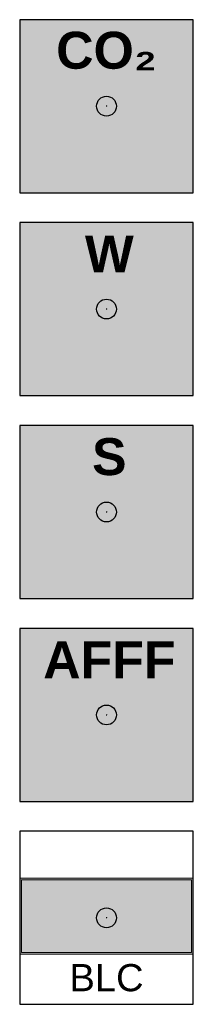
# Model space of a CAD drawing. Header units: millimetres. Extents: x -20879 to 80472, y -12121 to 39016.
# Tile 20 of 63: x -8501 to -7801, y 22128 to 26112. Entities that reach past the tile are written whole.
import ezdxf
from ezdxf.enums import TextEntityAlignment as Align

# ---------------------------------------------------------------- set-up
doc = ezdxf.new("R2010")
doc.units = ezdxf.units.MM
doc.layers.add('DVD-VB-V_TEXT', color=7, linetype='Continuous')
doc.layers.add('FL8222--_BLI', color=7, linetype='Continuous')
doc.layers.add('RVB-VB-V_Aanwijslijn', color=7, linetype='Continuous', true_color=0xff0001)
doc.styles.add('BURO-012', font='BUROFONT.shx', dxfattribs={"height": 1.2})
doc.styles.add('DVD_ALG 1.8mm_RE', font='arial.ttf', dxfattribs={"height": 1.8})

# ---------------------------------------------------------------- blocks, each defined once
blk = doc.blocks.new('RVB_BLI_007_Icon')
at = {"true_color": 0x2e3032}
h = blk.add_hatch(color=250, dxfattribs=at)
h.dxf.hatch_style = 1
h.paths.add_polyline_path([(3.5, 3.5), (-3.5, 3.5), (-3.5, -3.5), (3.5, -3.5)])
h.paths.add_polyline_path([(3.432, 3.432), (3.432, -3.432), (-3.432, -3.432), (-3.432, 3.432)], flags=16)
at = {"true_color": 0xf4f8f4}
h = blk.add_hatch(color=7, dxfattribs=at)
h.dxf.hatch_style = 1
h.paths.add_polyline_path([(3.432, 3.432), (-3.432, 3.432), (-3.432, -3.432), (3.432, -3.432)])
edge = h.paths.add_edge_path(flags=16)
edge.add_line((1.61, -0.021), (-1.61, -0.021))
edge.add_arc((0, -0.753), 1.768, 24.4347, 155.5653, ccw=False)
edge = h.paths.add_edge_path(flags=0)
edge.add_line((1.32, 0.149), (-1.32, 0.149))
edge.add_arc((0, -0.753), 1.598, 34.3264, 145.6736, ccw=False)
h.paths.add_polyline_path([(-1.408, -0.29), (-1.202, -0.422), (-1.727, -1.247), (-1.934, -1.115)], flags=16)
h.paths.add_polyline_path([(-0.767, -0.597), (-0.537, -0.681), (-0.872, -1.6), (-1.102, -1.517)], flags=16)
h.paths.add_polyline_path([(-2.131, -1.425), (-1.925, -1.556), (-2.45, -2.382), (-2.657, -2.25)], flags=16)
h.paths.add_polyline_path([(-0.122, -0.76), (0.122, -0.76), (0.122, -1.738), (-0.122, -1.738)], flags=16)
h.paths.add_polyline_path([(0.537, -0.681), (0.767, -0.597), (1.102, -1.517), (0.872, -1.6)], flags=16)
h.paths.add_polyline_path([(-1.227, -1.862), (-0.998, -1.945), (-1.332, -2.865), (-1.562, -2.781)], flags=16)
h.paths.add_polyline_path([(1.202, -0.422), (1.408, -0.29), (1.934, -1.115), (1.727, -1.247)], flags=16)
h.paths.add_polyline_path([(-0.122, -2.105), (0.122, -2.105), (0.122, -3.084), (-0.122, -3.084)], flags=16)
h.paths.add_polyline_path([(0.998, -1.945), (1.227, -1.862), (1.562, -2.781), (1.332, -2.865)], flags=16)
h.paths.add_polyline_path([(1.925, -1.556), (2.131, -1.425), (2.657, -2.25), (2.45, -2.382)], flags=16)
at = {"layer": 'FL8222--_BLI', "linetype": 'Continuous', "lineweight": 0, "true_color": 0x2e3032}
h = blk.add_hatch(color=250, dxfattribs=at)
h.paths.add_polyline_path([(-1.925, -1.556), (-2.131, -1.425), (-2.657, -2.25), (-2.45, -2.382)])
h.paths.add_polyline_path([(-1.934, -1.115), (-1.727, -1.247), (-1.202, -0.422), (-1.408, -0.29)])
h.paths.add_polyline_path([(-0.537, -0.681), (-0.767, -0.597), (-1.102, -1.517), (-0.872, -1.6)])
h.paths.add_polyline_path([(-0.998, -1.945), (-1.227, -1.862), (-1.562, -2.781), (-1.332, -2.865)])
h.paths.add_polyline_path([(-0.122, -3.084), (0.122, -3.084), (0.122, -2.105), (-0.122, -2.105)])
h.paths.add_polyline_path([(-0.122, -1.738), (0.122, -1.738), (0.122, -0.76), (-0.122, -0.76)])
h.paths.add_polyline_path([(0.872, -1.6), (1.102, -1.517), (0.767, -0.597), (0.537, -0.681)])
h.paths.add_polyline_path([(1.332, -2.865), (1.562, -2.781), (1.227, -1.862), (0.998, -1.945)])
h.paths.add_polyline_path([(1.727, -1.247), (1.934, -1.115), (1.408, -0.29), (1.202, -0.422)])
h.paths.add_polyline_path([(2.45, -2.382), (2.657, -2.25), (2.131, -1.425), (1.925, -1.556)])
h.paths.add_polyline_path([(-1.61, -0.021), (1.61, -0.021, 0.644027)])
h.paths.add_polyline_path([(-1.32, 0.149), (1.32, 0.149, 0.528061)], flags=16)
at = {"layer": 'FL8222--_BLI', "linetype": 'Continuous', "lineweight": 0, "true_color": 0x818a8f}
blk.add_hatch(color=252, dxfattribs=at).paths.add_polyline_path([(1.32, 0.149, 0.528061), (-1.32, 0.149)])
at = {"layer": 'Defpoints'}
blk.add_lwpolyline([(-3.5, -3.5), (3.5, -3.5), (3.5, 3.5), (-3.5, 3.5)], close=True, dxfattribs=at)
at = {"layer": 'FL8222--_BLI', "color": 250, "linetype": 'Continuous', "lineweight": 0, "true_color": 0x2e3032}
blk.add_lwpolyline([(3.5, -3.5), (-3.5, -3.5), (-3.5, 3.5), (3.5, 3.5)], close=True, dxfattribs=at)
at = {"layer": 'FL8222--_BLI', "color": 250, "linetype": 'Continuous', "lineweight": 0, "true_color": 0x2e3032, "insert": (0, 2.23), "char_height": 1.49501, "width": 0.5516, "attachment_point": 5, "style": 'BURO-012'}
blk.add_mtext('{\\f@Arial Unicode MS|b1|i0|c0|p34;CO₂}', dxfattribs=at)
blk = doc.blocks.new('RVB_BLI_007')
at = {"layer": 'RVB-VB-V_Aanwijslijn'}
h = blk.add_hatch(color=256, dxfattribs=at)
h.dxf.hatch_style = 1
edge = h.paths.add_edge_path()
edge.add_arc((0, 0), 0.4, 0, 360)
at = {"layer": 'Defpoints'}
for points in [[(-0.011, 0.008), (0.011, 0.008)], [(0, 0.017), (0, 0.008)]]:
    blk.add_lwpolyline(points, dxfattribs=at)
at = {"layer": 'RVB-VB-V_Aanwijslijn'}
blk.add_line((0, 0.01), (0, 0), dxfattribs=at)
blk.add_circle((0, 0), 0.4, dxfattribs=at)
blk.add_blockref('RVB_BLI_007_Icon', (0, 0))
at = {"layer": 'DVD-VB-V_TEXT', "lineweight": 5, "style": 'DVD_ALG 1.8mm_RE', "flags": 1}
blk.add_attdef('$RUIMTECODE', (8.121, 5.039), '', height=1.4, dxfattribs=at)
blk = doc.blocks.new('RVB_BLI_008_Icon')
at = {"true_color": 0x2e3032}
h = blk.add_hatch(color=250, dxfattribs=at)
h.dxf.hatch_style = 1
h.paths.add_polyline_path([(3.5, 3.5), (-3.5, 3.5), (-3.5, -3.5), (3.5, -3.5)])
h.paths.add_polyline_path([(3.432, 3.432), (3.432, -3.432), (-3.432, -3.432), (-3.432, 3.432)], flags=16)
at = {"true_color": 0xf4f8f4}
h = blk.add_hatch(color=7, dxfattribs=at)
h.dxf.hatch_style = 1
h.paths.add_polyline_path([(3.432, 3.432), (-3.432, 3.432), (-3.432, -3.432), (3.432, -3.432)])
edge = h.paths.add_edge_path(flags=16)
edge.add_line((1.61, -0.021), (-1.61, -0.021))
edge.add_arc((0, -0.753), 1.768, 24.4347, 155.5653, ccw=False)
edge = h.paths.add_edge_path(flags=0)
edge.add_line((1.32, 0.149), (-1.32, 0.149))
edge.add_arc((0, -0.753), 1.598, 34.3264, 145.6736, ccw=False)
h.paths.add_polyline_path([(-1.408, -0.29), (-1.202, -0.422), (-1.727, -1.247), (-1.934, -1.115)], flags=16)
h.paths.add_polyline_path([(-0.767, -0.597), (-0.537, -0.681), (-0.872, -1.6), (-1.102, -1.517)], flags=16)
h.paths.add_polyline_path([(-2.131, -1.425), (-1.925, -1.556), (-2.45, -2.382), (-2.657, -2.25)], flags=16)
h.paths.add_polyline_path([(-0.122, -0.76), (0.122, -0.76), (0.122, -1.738), (-0.122, -1.738)], flags=16)
h.paths.add_polyline_path([(0.537, -0.681), (0.767, -0.597), (1.102, -1.517), (0.872, -1.6)], flags=16)
h.paths.add_polyline_path([(-1.227, -1.862), (-0.998, -1.945), (-1.332, -2.865), (-1.562, -2.781)], flags=16)
h.paths.add_polyline_path([(1.202, -0.422), (1.408, -0.29), (1.934, -1.115), (1.727, -1.247)], flags=16)
h.paths.add_polyline_path([(-0.122, -2.105), (0.122, -2.105), (0.122, -3.084), (-0.122, -3.084)], flags=16)
h.paths.add_polyline_path([(0.998, -1.945), (1.227, -1.862), (1.562, -2.781), (1.332, -2.865)], flags=16)
h.paths.add_polyline_path([(1.925, -1.556), (2.131, -1.425), (2.657, -2.25), (2.45, -2.382)], flags=16)
at = {"layer": 'FL8222--_BLI', "linetype": 'Continuous', "lineweight": 0, "true_color": 0x2e3032}
h = blk.add_hatch(color=250, dxfattribs=at)
h.paths.add_polyline_path([(-1.925, -1.556), (-2.131, -1.425), (-2.657, -2.25), (-2.45, -2.382)])
h.paths.add_polyline_path([(-1.934, -1.115), (-1.727, -1.247), (-1.202, -0.422), (-1.408, -0.29)])
h.paths.add_polyline_path([(-0.537, -0.681), (-0.767, -0.597), (-1.102, -1.517), (-0.872, -1.6)])
h.paths.add_polyline_path([(-0.998, -1.945), (-1.227, -1.862), (-1.562, -2.781), (-1.332, -2.865)])
h.paths.add_polyline_path([(-0.122, -3.084), (0.122, -3.084), (0.122, -2.105), (-0.122, -2.105)])
h.paths.add_polyline_path([(-0.122, -1.738), (0.122, -1.738), (0.122, -0.76), (-0.122, -0.76)])
h.paths.add_polyline_path([(0.872, -1.6), (1.102, -1.517), (0.767, -0.597), (0.537, -0.681)])
h.paths.add_polyline_path([(1.332, -2.865), (1.562, -2.781), (1.227, -1.862), (0.998, -1.945)])
h.paths.add_polyline_path([(1.727, -1.247), (1.934, -1.115), (1.408, -0.29), (1.202, -0.422)])
h.paths.add_polyline_path([(2.45, -2.382), (2.657, -2.25), (2.131, -1.425), (1.925, -1.556)])
h.paths.add_polyline_path([(-1.61, -0.021), (1.61, -0.021, 0.644027)])
h.paths.add_polyline_path([(-1.32, 0.149), (1.32, 0.149, 0.528061)], flags=16)
at = {"layer": 'FL8222--_BLI', "linetype": 'Continuous', "lineweight": 0, "true_color": 0xbd3632}
blk.add_hatch(color=15, dxfattribs=at).paths.add_polyline_path([(1.32, 0.149, 0.528061), (-1.32, 0.149)])
at = {"layer": 'Defpoints'}
blk.add_lwpolyline([(-3.5, -3.5), (3.5, -3.5), (3.5, 3.5), (-3.5, 3.5)], close=True, dxfattribs=at)
at = {"layer": 'FL8222--_BLI', "color": 250, "linetype": 'Continuous', "lineweight": 0, "true_color": 0x2e3032}
blk.add_lwpolyline([(3.5, -3.5), (-3.5, -3.5), (-3.5, 3.5), (3.5, 3.5)], close=True, dxfattribs=at)
at = {"layer": 'FL8222--_BLI', "color": 250, "linetype": 'Continuous', "lineweight": 0, "true_color": 0x2e3032, "insert": (0.113, 2.23), "char_height": 1.49501, "width": 6.18847, "attachment_point": 5, "style": 'BURO-012'}
blk.add_mtext('{\\f@Arial Unicode MS|b1|i0|c0|p34;W}', dxfattribs=at)
blk = doc.blocks.new('RVB_BLI_008')
at = {"layer": 'RVB-VB-V_Aanwijslijn'}
h = blk.add_hatch(color=256, dxfattribs=at)
h.dxf.hatch_style = 1
edge = h.paths.add_edge_path()
edge.add_arc((0, 0), 0.4, 0, 360)
at = {"layer": 'Defpoints'}
for points in [[(-0.011, 0.008), (0.011, 0.008)], [(0, 0.017), (0, 0.008)]]:
    blk.add_lwpolyline(points, dxfattribs=at)
at = {"layer": 'RVB-VB-V_Aanwijslijn'}
blk.add_line((0, 0.01), (0, 0), dxfattribs=at)
blk.add_circle((0, 0), 0.4, dxfattribs=at)
blk.add_blockref('RVB_BLI_008_Icon', (0, 0))
at = {"layer": 'DVD-VB-V_TEXT', "lineweight": 5, "style": 'DVD_ALG 1.8mm_RE', "flags": 1}
blk.add_attdef('$RUIMTECODE', (8.121, 5.039), '', height=1.4, dxfattribs=at)
blk = doc.blocks.new('RVB_BLI_009_Icon')
at = {"true_color": 0x2e3032}
h = blk.add_hatch(color=250, dxfattribs=at)
h.dxf.hatch_style = 1
h.paths.add_polyline_path([(3.5, 3.5), (-3.5, 3.5), (-3.5, -3.5), (3.5, -3.5)])
h.paths.add_polyline_path([(3.432, 3.432), (3.432, -3.432), (-3.432, -3.432), (-3.432, 3.432)], flags=16)
at = {"true_color": 0xf4f8f4}
h = blk.add_hatch(color=7, dxfattribs=at)
h.dxf.hatch_style = 1
h.paths.add_polyline_path([(3.432, 3.432), (-3.432, 3.432), (-3.432, -3.432), (3.432, -3.432)])
edge = h.paths.add_edge_path(flags=16)
edge.add_line((1.61, -0.021), (-1.61, -0.021))
edge.add_arc((0, -0.753), 1.768, 24.4347, 155.5653, ccw=False)
edge = h.paths.add_edge_path(flags=0)
edge.add_line((1.32, 0.149), (-1.32, 0.149))
edge.add_arc((0, -0.753), 1.598, 34.3264, 145.6736, ccw=False)
h.paths.add_polyline_path([(-1.408, -0.29), (-1.202, -0.422), (-1.727, -1.247), (-1.934, -1.115)], flags=16)
h.paths.add_polyline_path([(-0.767, -0.597), (-0.537, -0.681), (-0.872, -1.6), (-1.102, -1.517)], flags=16)
h.paths.add_polyline_path([(-2.131, -1.425), (-1.925, -1.556), (-2.45, -2.382), (-2.657, -2.25)], flags=16)
h.paths.add_polyline_path([(-0.122, -0.76), (0.122, -0.76), (0.122, -1.738), (-0.122, -1.738)], flags=16)
h.paths.add_polyline_path([(0.537, -0.681), (0.767, -0.597), (1.102, -1.517), (0.872, -1.6)], flags=16)
h.paths.add_polyline_path([(-1.227, -1.862), (-0.998, -1.945), (-1.332, -2.865), (-1.562, -2.781)], flags=16)
h.paths.add_polyline_path([(1.202, -0.422), (1.408, -0.29), (1.934, -1.115), (1.727, -1.247)], flags=16)
h.paths.add_polyline_path([(-0.122, -2.105), (0.122, -2.105), (0.122, -3.084), (-0.122, -3.084)], flags=16)
h.paths.add_polyline_path([(0.998, -1.945), (1.227, -1.862), (1.562, -2.781), (1.332, -2.865)], flags=16)
h.paths.add_polyline_path([(1.925, -1.556), (2.131, -1.425), (2.657, -2.25), (2.45, -2.382)], flags=16)
at = {"layer": 'FL8222--_BLI', "linetype": 'Continuous', "lineweight": 0, "true_color": 0x2e3032}
h = blk.add_hatch(color=250, dxfattribs=at)
h.paths.add_polyline_path([(-1.925, -1.556), (-2.131, -1.425), (-2.657, -2.25), (-2.45, -2.382)])
h.paths.add_polyline_path([(-1.934, -1.115), (-1.727, -1.247), (-1.202, -0.422), (-1.408, -0.29)])
h.paths.add_polyline_path([(-0.537, -0.681), (-0.767, -0.597), (-1.102, -1.517), (-0.872, -1.6)])
h.paths.add_polyline_path([(-0.998, -1.945), (-1.227, -1.862), (-1.562, -2.781), (-1.332, -2.865)])
h.paths.add_polyline_path([(-0.122, -3.084), (0.122, -3.084), (0.122, -2.105), (-0.122, -2.105)])
h.paths.add_polyline_path([(-0.122, -1.738), (0.122, -1.738), (0.122, -0.76), (-0.122, -0.76)])
h.paths.add_polyline_path([(0.872, -1.6), (1.102, -1.517), (0.767, -0.597), (0.537, -0.681)])
h.paths.add_polyline_path([(1.332, -2.865), (1.562, -2.781), (1.227, -1.862), (0.998, -1.945)])
h.paths.add_polyline_path([(1.727, -1.247), (1.934, -1.115), (1.408, -0.29), (1.202, -0.422)])
h.paths.add_polyline_path([(2.45, -2.382), (2.657, -2.25), (2.131, -1.425), (1.925, -1.556)])
h.paths.add_polyline_path([(-1.61, -0.021), (1.61, -0.021, 0.644027)])
h.paths.add_polyline_path([(-1.32, 0.149), (1.32, 0.149, 0.528061)], flags=16)
at = {"layer": 'FL8222--_BLI', "linetype": 'Continuous', "lineweight": 0, "true_color": 0xfecb00}
blk.add_hatch(color=40, dxfattribs=at).paths.add_polyline_path([(1.32, 0.149, 0.528061), (-1.32, 0.149)])
at = {"layer": 'Defpoints'}
blk.add_lwpolyline([(-3.5, -3.5), (3.5, -3.5), (3.5, 3.5), (-3.5, 3.5)], close=True, dxfattribs=at)
at = {"layer": 'FL8222--_BLI', "color": 250, "linetype": 'Continuous', "lineweight": 0, "true_color": 0x2e3032}
blk.add_lwpolyline([(3.5, -3.5), (-3.5, -3.5), (-3.5, 3.5), (3.5, 3.5)], close=True, dxfattribs=at)
at = {"layer": 'FL8222--_BLI', "color": 250, "linetype": 'Continuous', "lineweight": 0, "true_color": 0x2e3032, "insert": (0.113, 2.23), "char_height": 1.49501, "width": 6.18847, "attachment_point": 5, "style": 'BURO-012'}
blk.add_mtext('{\\f@Arial Unicode MS|b1|i0|c0|p34;S}', dxfattribs=at)
blk = doc.blocks.new('RVB_BLI_009')
at = {"layer": 'RVB-VB-V_Aanwijslijn'}
h = blk.add_hatch(color=256, dxfattribs=at)
h.dxf.hatch_style = 1
edge = h.paths.add_edge_path()
edge.add_arc((0, 0), 0.4, 0, 360)
at = {"layer": 'Defpoints'}
for points in [[(-0.011, 0.008), (0.011, 0.008)], [(0, 0.017), (0, 0.008)]]:
    blk.add_lwpolyline(points, dxfattribs=at)
at = {"layer": 'RVB-VB-V_Aanwijslijn'}
blk.add_line((0, 0.01), (0, 0), dxfattribs=at)
blk.add_circle((0, 0), 0.4, dxfattribs=at)
blk.add_blockref('RVB_BLI_009_Icon', (0, 0))
at = {"layer": 'DVD-VB-V_TEXT', "lineweight": 5, "style": 'DVD_ALG 1.8mm_RE', "flags": 1}
blk.add_attdef('$RUIMTECODE', (8.121, 5.039), '', height=1.4, dxfattribs=at)
blk = doc.blocks.new('RVB_BLI_010_Icon')
at = {"true_color": 0x2e3032}
h = blk.add_hatch(color=250, dxfattribs=at)
h.dxf.hatch_style = 1
h.paths.add_polyline_path([(3.5, 3.5), (-3.5, 3.5), (-3.5, -3.5), (3.5, -3.5)])
h.paths.add_polyline_path([(3.432, 3.432), (3.432, -3.432), (-3.432, -3.432), (-3.432, 3.432)], flags=16)
at = {"true_color": 0xf4f8f4}
h = blk.add_hatch(color=7, dxfattribs=at)
h.dxf.hatch_style = 1
h.paths.add_polyline_path([(3.432, 3.432), (-3.432, 3.432), (-3.432, -3.432), (3.432, -3.432)])
edge = h.paths.add_edge_path(flags=16)
edge.add_line((1.61, -0.021), (-1.61, -0.021))
edge.add_arc((0, -0.753), 1.768, 24.4347, 155.5653, ccw=False)
edge = h.paths.add_edge_path(flags=0)
edge.add_line((1.32, 0.149), (-1.32, 0.149))
edge.add_arc((0, -0.753), 1.598, 34.3264, 145.6736, ccw=False)
h.paths.add_polyline_path([(-1.408, -0.29), (-1.202, -0.422), (-1.727, -1.247), (-1.934, -1.115)], flags=16)
h.paths.add_polyline_path([(-0.767, -0.597), (-0.537, -0.681), (-0.872, -1.6), (-1.102, -1.517)], flags=16)
h.paths.add_polyline_path([(-2.131, -1.425), (-1.925, -1.556), (-2.45, -2.382), (-2.657, -2.25)], flags=16)
h.paths.add_polyline_path([(-0.122, -0.76), (0.122, -0.76), (0.122, -1.738), (-0.122, -1.738)], flags=16)
h.paths.add_polyline_path([(0.537, -0.681), (0.767, -0.597), (1.102, -1.517), (0.872, -1.6)], flags=16)
h.paths.add_polyline_path([(-1.227, -1.862), (-0.998, -1.945), (-1.332, -2.865), (-1.562, -2.781)], flags=16)
h.paths.add_polyline_path([(1.202, -0.422), (1.408, -0.29), (1.934, -1.115), (1.727, -1.247)], flags=16)
h.paths.add_polyline_path([(-0.122, -2.105), (0.122, -2.105), (0.122, -3.084), (-0.122, -3.084)], flags=16)
h.paths.add_polyline_path([(0.998, -1.945), (1.227, -1.862), (1.562, -2.781), (1.332, -2.865)], flags=16)
h.paths.add_polyline_path([(1.925, -1.556), (2.131, -1.425), (2.657, -2.25), (2.45, -2.382)], flags=16)
at = {"layer": 'FL8222--_BLI', "linetype": 'Continuous', "lineweight": 0, "true_color": 0x2e3032}
h = blk.add_hatch(color=250, dxfattribs=at)
h.paths.add_polyline_path([(-1.925, -1.556), (-2.131, -1.425), (-2.657, -2.25), (-2.45, -2.382)])
h.paths.add_polyline_path([(-1.934, -1.115), (-1.727, -1.247), (-1.202, -0.422), (-1.408, -0.29)])
h.paths.add_polyline_path([(-0.537, -0.681), (-0.767, -0.597), (-1.102, -1.517), (-0.872, -1.6)])
h.paths.add_polyline_path([(-0.998, -1.945), (-1.227, -1.862), (-1.562, -2.781), (-1.332, -2.865)])
h.paths.add_polyline_path([(-0.122, -3.084), (0.122, -3.084), (0.122, -2.105), (-0.122, -2.105)])
h.paths.add_polyline_path([(-0.122, -1.738), (0.122, -1.738), (0.122, -0.76), (-0.122, -0.76)])
h.paths.add_polyline_path([(0.872, -1.6), (1.102, -1.517), (0.767, -0.597), (0.537, -0.681)])
h.paths.add_polyline_path([(1.332, -2.865), (1.562, -2.781), (1.227, -1.862), (0.998, -1.945)])
h.paths.add_polyline_path([(1.727, -1.247), (1.934, -1.115), (1.408, -0.29), (1.202, -0.422)])
h.paths.add_polyline_path([(2.45, -2.382), (2.657, -2.25), (2.131, -1.425), (1.925, -1.556)])
h.paths.add_polyline_path([(-1.61, -0.021), (1.61, -0.021, 0.644027)])
h.paths.add_polyline_path([(-1.32, 0.149), (1.32, 0.149, 0.528061)], flags=16)
at = {"layer": 'FL8222--_BLI', "linetype": 'Continuous', "lineweight": 0, "true_color": 0xfecb00}
blk.add_hatch(color=40, dxfattribs=at).paths.add_polyline_path([(1.32, 0.149, 0.528061), (-1.32, 0.149)])
at = {"layer": 'Defpoints'}
blk.add_lwpolyline([(-3.5, -3.5), (3.5, -3.5), (3.5, 3.5), (-3.5, 3.5)], close=True, dxfattribs=at)
at = {"layer": 'FL8222--_BLI', "color": 250, "linetype": 'Continuous', "lineweight": 0, "true_color": 0x2e3032}
blk.add_lwpolyline([(3.5, -3.5), (-3.5, -3.5), (-3.5, 3.5), (3.5, 3.5)], close=True, dxfattribs=at)
at = {"layer": 'FL8222--_BLI', "color": 250, "linetype": 'Continuous', "lineweight": 0, "true_color": 0x2e3032, "insert": (0.113, 2.23), "char_height": 1.49501, "width": 6.18847, "attachment_point": 5, "style": 'BURO-012'}
blk.add_mtext('{\\f@Arial Unicode MS|b1|i0|c0|p34;AFFF}', dxfattribs=at)
blk = doc.blocks.new('RVB_BLI_010')
at = {"layer": 'RVB-VB-V_Aanwijslijn'}
h = blk.add_hatch(color=256, dxfattribs=at)
h.dxf.hatch_style = 1
edge = h.paths.add_edge_path()
edge.add_arc((0, 0), 0.4, 0, 360)
at = {"layer": 'Defpoints'}
for points in [[(-0.011, 0.008), (0.011, 0.008)], [(0, 0.017), (0, 0.008)]]:
    blk.add_lwpolyline(points, dxfattribs=at)
at = {"layer": 'RVB-VB-V_Aanwijslijn'}
blk.add_line((0, 0.01), (0, 0), dxfattribs=at)
blk.add_circle((0, 0), 0.4, dxfattribs=at)
blk.add_blockref('RVB_BLI_010_Icon', (0, 0))
at = {"layer": 'DVD-VB-V_TEXT', "lineweight": 5, "style": 'DVD_ALG 1.8mm_RE', "flags": 1}
blk.add_attdef('$RUIMTECODE', (8.121, 5.039), '', height=1.4, dxfattribs=at)
blk = doc.blocks.new('RVB_BLI_011_v01_icon')
at = {"layer": 'Defpoints'}
blk.add_lwpolyline([(-3.5, -3.5), (3.5, -3.5), (3.5, 3.5), (-3.5, 3.5)], close=True, dxfattribs=at)
blk = doc.blocks.new('*U1261')
at = {"layer": 'FL8222--_BLI', "linetype": 'Continuous', "lineweight": 0, "true_color": 0x2e3032}
h = blk.add_hatch(color=250, dxfattribs=at)
h.paths.add_polyline_path([(-3.5, -1.469), (3.5, -1.469), (3.5, 1.609), (-3.5, 1.609)])
h.paths.add_polyline_path([(3.431, 1.541), (3.431, -1.401), (-3.431, -1.401), (-3.431, 1.541)], flags=16)
at = {"layer": 'FL8222--_BLI', "linetype": 'Continuous', "lineweight": 0, "true_color": 0xf4f8f4}
blk.add_hatch(color=7, dxfattribs=at).paths.add_polyline_path([(-3.431, -1.401), (3.431, -1.401), (3.431, 1.541), (-3.431, 1.541)])
at = {"layer": 'FL8222--_BLI', "linetype": 'Continuous', "lineweight": 0, "true_color": 0xbd3632}
blk.add_hatch(color=15, dxfattribs=at).paths.add_polyline_path([(3.431, -1.401), (3.431, 1.541), (-3.431, -1.401)])
at = {"layer": 'RVB-VB-V_Aanwijslijn'}
h = blk.add_hatch(color=256, dxfattribs=at)
h.dxf.hatch_style = 1
edge = h.paths.add_edge_path()
edge.add_arc((0, 0), 0.4, 0, 360)
at = {"layer": 'Defpoints'}
for points in [[(-0.011, 0.008), (0.011, 0.008)], [(0, 0.017), (0, 0.008)]]:
    blk.add_lwpolyline(points, dxfattribs=at)
at = {"layer": 'FL8222--_BLI', "color": 250, "linetype": 'Continuous', "lineweight": 0, "true_color": 0x2e3032}
for p, q in [((3.5, 1.609), (-3.5, 1.609)), ((-3.5, 1.609), (-3.5, -1.469)), ((3.5, -1.469), (3.5, 1.609)), ((-3.5, -1.469), (3.5, -1.469))]:
    blk.add_line(p, q, dxfattribs=at)
at = {"layer": 'FL8222--_BLI', "color": 18, "linetype": 'Continuous', "lineweight": 0, "true_color": 0x000000}
for p, q in [((3.431, 1.541), (-3.431, 1.541)), ((-3.431, 1.541), (-3.431, -1.401)), ((3.431, -1.401), (3.431, 1.541)), ((-3.431, -1.401), (3.431, -1.401))]:
    blk.add_line(p, q, dxfattribs=at)
at = {"layer": 'RVB-VB-V_Aanwijslijn'}
blk.add_line((0, 0.01), (0, 0), dxfattribs=at)
blk.add_circle((0, 0), 0.4, dxfattribs=at)
blk.add_blockref('RVB_BLI_011_v01_icon', (0, 0))
at = {"layer": 'DVD-VB-V_TEXT', "lineweight": 5, "style": 'DVD_ALG 1.8mm_RE', "flags": 1}
for tag, p in [('$BI_CODE', (8.116, 7.28)), ('$RUIMTECODE', (8.121, 5.039)), ('$FABRIKANT', (8.125, 2.798)), ('$INSTALLATIENUMMER', (8.13, 0.558)), ('$BOUWJAAR', (8.134, -1.683))]:
    blk.add_attdef(tag, p, '', height=1.4, dxfattribs=at)
at = {"layer": 'FL8222--_BLI', "color": 250, "true_color": 0x2e3032, "style": 'DVD_ALG 1.8mm_RE'}
blk.add_text('BLC', height=1.1, dxfattribs=at).set_placement((0, -3.301), align=Align.BOTTOM_CENTER)

msp = doc.modelspace()

# ---------------------------------------------------------------- block references
at = {"xscale": 100, "yscale": 100, "zscale": 100}
for name, p in [('RVB_BLI_007', (-8151, 25762.3)), ('RVB_BLI_008', (-8151, 24941.2)), ('RVB_BLI_009', (-8151, 24120.1)), ('RVB_BLI_010', (-8151, 23299))]:
    msp.add_blockref(name, p, dxfattribs=at)
at = {"lineweight": 0, "xscale": 100, "yscale": 100, "zscale": 100}
msp.add_blockref('*U1261', (-8151, 22477.9), dxfattribs=at)

doc.saveas('drawing.dxf')
